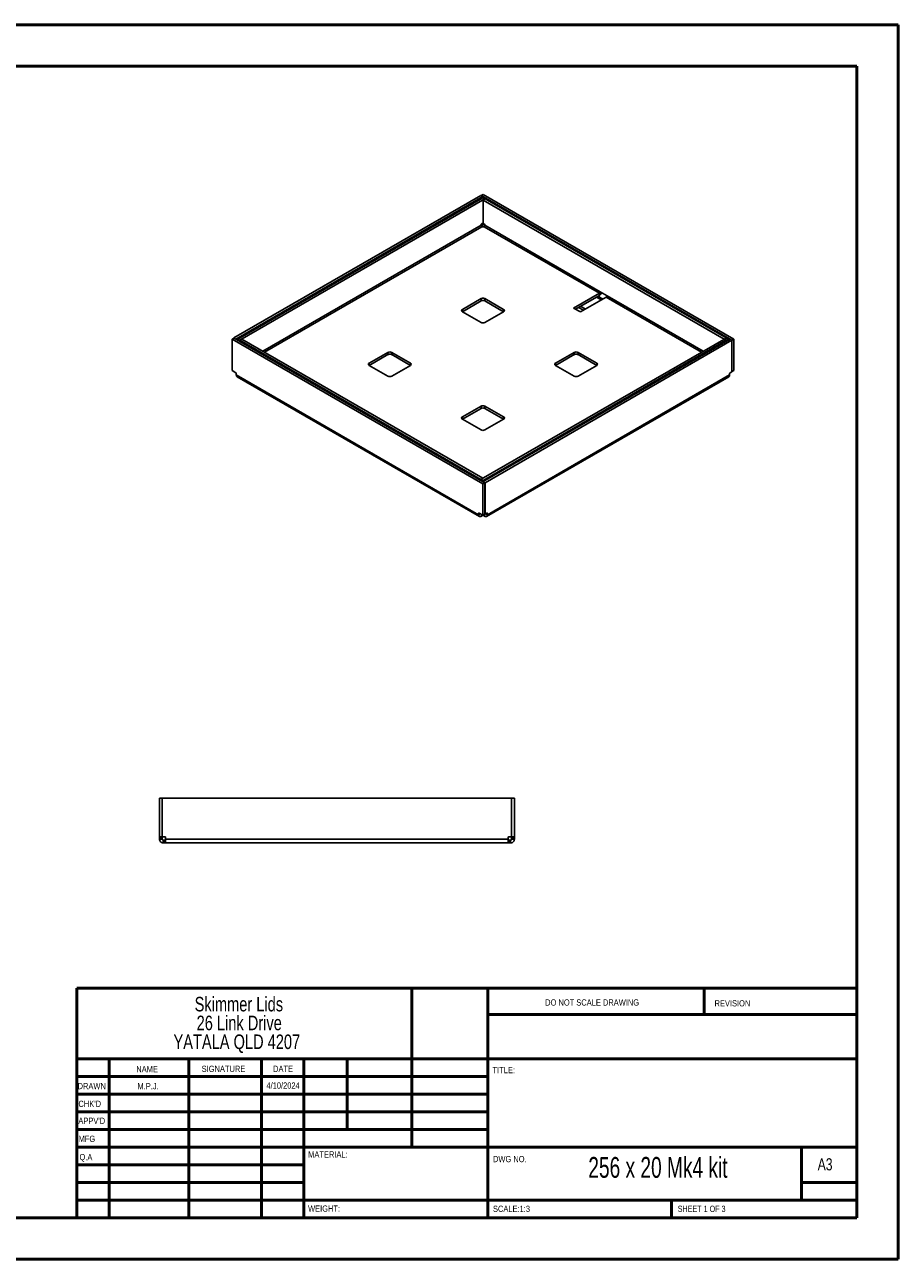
# Model space of a CAD drawing. Header units: millimetres. Extents: x 0 to 420, y 0 to 297.
# Tile 2 of 2: x 210 to 420, y 0 to 297. Entities that reach past the tile are written whole.
import ezdxf

# ---------------------------------------------------------------- set-up
doc = ezdxf.new("R2010")
doc.units = ezdxf.units.MM
doc.styles.add('SLDTEXTSTYLE0', font='TXT', dxfattribs={"width": 0.6875})
doc.styles.add('SLDTEXTSTYLE1', font='TXT', dxfattribs={"width": 0.75})

# ---------------------------------------------------------------- blocks, each defined once
blk = doc.blocks.new('SW_NOTE_0')
at = {"color": 0, "linetype": 'Continuous', "lineweight": 0, "char_height": 3.5, "attachment_point": 2, "style": 'SLDTEXTSTYLE1'}
for s, insert in [('Skimmer Lids', (13.89, 4.51)), ('26 Link Drive', (13.98, -0.01)), ('YATALA QLD 4207', (13.4, -4.54))]:
    blk.add_mtext(s, dxfattribs=dict(at, insert=insert))

msp = doc.modelspace()

# ---------------------------------------------------------------- linework, layer by layer
at = {"color": 7, "linetype": 'Continuous', "lineweight": 50}
for p, q in [((0.38, 297.21), (420.38, 297.21)), ((420.38, 0.21), (420.38, 297.21)), ((10.38, 287.21), (410.38, 287.21)), ((410.38, 287.21), (410.38, 10.21)), ((222.88, 65.46), (410.08, 65.46)), ((222.88, 65.46), (222.88, 10.21)), ((303.48, 65.46), (303.48, 27.21)), ((321.68, 65.46), (321.68, 10.21)), ((373.68, 59.09), (373.68, 65.46)), ((410.08, 59.09), (321.68, 59.09)), ((410.08, 48.46), (222.88, 48.46)), ((230.68, 48.46), (230.68, 10.21)), ((249.87, 48.46), (249.87, 10.21)), ((267.28, 48.46), (267.28, 10.21)), ((277.48, 10.21), (277.48, 48.46)), ((287.88, 31.46), (287.88, 48.46)), ((321.68, 44.21), (222.88, 44.21)), ((321.68, 39.96), (222.88, 39.96)), ((321.68, 35.71), (222.88, 35.71)), ((321.68, 31.46), (222.88, 31.46)), ((277.48, 27.21), (222.88, 27.21)), ((277.48, 27.21), (410.08, 27.21)), ((397.08, 14.46), (397.08, 27.21)), ((277.48, 22.96), (222.88, 22.96)), ((277.48, 18.71), (222.88, 18.71)), ((410.08, 18.71), (397.08, 18.71)), ((222.88, 14.46), (410.38, 14.46)), ((365.88, 10.21), (365.88, 14.46)), ((10.38, 10.21), (410.38, 10.21)), ((0.38, 0.21), (420.38, 0.21))]:
    msp.add_line(p, q, dxfattribs=at)
at = {"color": 7, "linetype": 'Continuous', "lineweight": 25}
for p, q in [((320.06, 256.13), (260.69, 221.86)), ((320.53, 255.86), (261.16, 221.59)), ((320.52, 255.58), (261.64, 221.59)), ((320.53, 255.86), (320.06, 256.13)), ((320.57, 256.4), (320.09, 256.13)), ((320.09, 256.11), (320.09, 256.13)), ((380.39, 221.32), (320.09, 256.13)), ((320.52, 255.58), (320.99, 255.31)), ((320.53, 255.58), (320.53, 255.86)), ((380.86, 221.59), (320.57, 256.4)), ((320.99, 255.31), (262.11, 221.32)), ((320.55, 255.04), (321.03, 255.32)), ((378.51, 221.59), (320.55, 255.04)), ((320.55, 249.52), (320.55, 255.04)), ((320.99, 255.3), (320.99, 255.31)), ((378.98, 221.86), (321.03, 255.32)), ((320.32, 249.4), (320.55, 249.53)), ((320.53, 248.54), (320.53, 249.52)), ((320.55, 249.52), (320.77, 249.4)), ((320.08, 248.95), (267.62, 218.66)), ((267.99, 218.44), (320.27, 248.62)), ((320.08, 248.95), (320.08, 248.99)), ((320.31, 248.6), (320.27, 248.62)), ((320.81, 248.62), (320.78, 248.6)), ((320.81, 248.62), (348.52, 232.63)), ((321, 248.99), (321, 248.95)), ((348.71, 232.95), (321, 248.95)), ((348.52, 232.63), (342.34, 229.06)), ((348.52, 232.08), (342.82, 228.79)), ((343.99, 228.11), (350.17, 231.67)), ((347.81, 231.67), (348.99, 230.99)), ((349.37, 231.21), (348.19, 231.89)), ((348.52, 232.63), (348.52, 232.08)), ((350.36, 232), (348.71, 232.95)), ((350.17, 231.67), (373.09, 218.44)), ((373.47, 218.66), (350.36, 232)), ((320.07, 231.31), (315.59, 228.72)), ((315.59, 228.18), (320.07, 230.76)), ((315.59, 228.72), (315.59, 228.18)), ((320.07, 231.31), (320.07, 230.76)), ((325.49, 228.72), (321.01, 231.31)), ((321.01, 231.31), (321.01, 230.76)), ((321.01, 230.76), (325.49, 228.18)), ((325.49, 228.72), (325.49, 228.18)), ((342.34, 229.06), (343.99, 228.11)), ((344.7, 228.52), (343.52, 229.2)), ((345.17, 228.79), (343.99, 229.47)), ((315.59, 228.18), (320.07, 225.59)), ((321.01, 225.59), (325.49, 228.18)), ((260.23, 221.56), (260.7, 221.84)), ((260.23, 221.56), (320.52, 186.76)), ((260.23, 214), (260.23, 221.56)), ((261.16, 221.59), (260.69, 221.86)), ((260.69, 221.86), (260.69, 221.83)), ((260.7, 221.84), (320.99, 187.03)), ((261.16, 221.57), (261.16, 221.59)), ((261.64, 221.59), (262.11, 221.32)), ((261.64, 221.29), (261.64, 221.59)), ((262.57, 221.57), (262.1, 221.3)), ((262.1, 221.3), (320.06, 187.84)), ((262.1, 221.03), (262.1, 221.3)), ((262.11, 221.31), (262.11, 221.32)), ((262.57, 221.57), (320.53, 188.11)), ((320.09, 187.85), (378.97, 221.84)), ((320.55, 187.3), (379.93, 221.57)), ((320.57, 187.58), (379.44, 221.56)), ((321.03, 187.02), (380.4, 221.3)), ((378.51, 221.59), (378.98, 221.86)), ((378.51, 221.57), (378.51, 221.59)), ((379.44, 221.56), (378.97, 221.84)), ((378.98, 221.86), (378.98, 221.83)), ((379.44, 221.29), (379.44, 221.56)), ((379.93, 221.57), (380.4, 221.3)), ((380.86, 221.59), (380.39, 221.32)), ((380.39, 221.31), (380.39, 221.32)), ((380.4, 221.3), (380.4, 213.73)), ((380.86, 214.03), (380.86, 221.59)), ((297.68, 218.38), (293.2, 215.79)), ((293.2, 215.25), (297.68, 217.84)), ((297.68, 218.38), (297.68, 217.84)), ((303.1, 215.79), (298.62, 218.38)), ((298.62, 218.38), (298.62, 217.84)), ((298.62, 217.84), (303.1, 215.25)), ((342.46, 218.38), (337.98, 215.79)), ((337.98, 215.25), (342.46, 217.84)), ((342.46, 218.38), (342.46, 217.84)), ((347.88, 215.79), (343.41, 218.38)), ((343.41, 218.38), (343.41, 217.84)), ((343.41, 217.84), (347.88, 215.25)), ((261.13, 213.47), (260.23, 214)), ((293.2, 215.79), (293.2, 215.25)), ((293.2, 215.25), (297.68, 212.67)), ((298.62, 212.67), (303.1, 215.25)), ((303.1, 215.79), (303.1, 215.25)), ((337.98, 215.79), (337.98, 215.25)), ((337.98, 215.25), (342.46, 212.67)), ((343.41, 212.67), (347.88, 215.25)), ((347.88, 215.79), (347.88, 215.25)), ((380.86, 214.03), (380.4, 213.76)), ((261.25, 212.96), (261.25, 213.27)), ((261.25, 212.96), (319.49, 179.33)), ((261.44, 212.53), (319.69, 178.91)), ((321.4, 178.91), (379.64, 212.53)), ((379.83, 212.96), (321.59, 179.33)), ((379.83, 212.96), (379.83, 213.27)), ((379.95, 213.47), (380.4, 213.73)), ((320.07, 205.45), (315.59, 202.87)), ((320.07, 205.45), (320.07, 204.91)), ((325.49, 202.87), (321.01, 205.45)), ((321.01, 205.45), (321.01, 204.91)), ((315.59, 202.32), (320.07, 204.91)), ((315.59, 202.87), (315.59, 202.32)), ((315.59, 202.32), (320.07, 199.74)), ((321.01, 204.91), (325.49, 202.32)), ((321.01, 199.74), (325.49, 202.32)), ((325.49, 202.87), (325.49, 202.32)), ((320.53, 188.11), (320.06, 187.84)), ((320.06, 187.57), (320.06, 187.84)), ((320.57, 187.58), (320.09, 187.85)), ((320.09, 187.55), (320.09, 187.85)), ((320.53, 188.1), (320.53, 188.11)), ((320.55, 187.3), (321.03, 187.02)), ((320.55, 187.28), (320.55, 187.3)), ((320.57, 187.3), (320.57, 187.58)), ((320.52, 186.76), (320.99, 187.03)), ((320.52, 179.19), (320.52, 186.76)), ((320.99, 179.46), (320.99, 187.03)), ((321.03, 187.02), (321.03, 179.46)), ((319.49, 179.65), (319.61, 179.72)), ((319.49, 179.33), (319.49, 179.65)), ((319.49, 179.33), (319.88, 179.56)), ((319.61, 179.72), (320.52, 179.19)), ((320.15, 178.95), (320.15, 179.4)), ((320.42, 179.11), (320.15, 178.95)), ((320.42, 179.11), (320.42, 179.25)), ((320.52, 179.19), (320.99, 179.46)), ((320.66, 179.11), (320.66, 179.27)), ((320.93, 178.95), (320.66, 179.11)), ((320.93, 178.95), (320.93, 179.43)), ((321.03, 179.46), (320.99, 179.48)), ((321.03, 179.46), (321.47, 179.72)), ((321.59, 179.33), (321.2, 179.56)), ((321.59, 179.65), (321.47, 179.72)), ((321.59, 179.65), (321.59, 179.33)), ((242.76, 111.12), (243.43, 111.12)), ((242.76, 101.85), (242.76, 111.12)), ((243.43, 101.85), (243.43, 111.12)), ((243.45, 111.12), (243.45, 101.85)), ((243.45, 111.12), (327.41, 111.12)), ((327.41, 111.12), (327.41, 101.85)), ((328.1, 111.12), (327.43, 111.12)), ((327.43, 101.85), (327.43, 111.12)), ((328.1, 101.85), (328.1, 111.12)), ((242.76, 101.85), (243.43, 101.85)), ((242.76, 101.69), (242.76, 101.85)), ((242.76, 101.69), (243.43, 101.69)), ((242.76, 101.3), (242.76, 101.69)), ((242.76, 101.3), (243.43, 101.3)), ((243.43, 101.69), (243.43, 101.85)), ((243.43, 101.3), (243.43, 101.69)), ((243.45, 101.85), (244.08, 101.85)), ((243.7, 100.37), (243.7, 101.04)), ((244.08, 101.04), (243.7, 101.04)), ((244.08, 100.37), (244.08, 101.04)), ((244.25, 101.04), (244.08, 101.04)), ((244.25, 101.69), (244.25, 101.3)), ((326.61, 101.3), (244.25, 101.3)), ((326.61, 101.3), (326.61, 101.69)), ((326.78, 101.04), (326.61, 101.04)), ((326.78, 101.85), (327.41, 101.85)), ((326.78, 100.37), (326.78, 101.04)), ((327.16, 101.04), (326.78, 101.04)), ((327.16, 100.37), (327.16, 101.04)), ((328.1, 101.85), (327.43, 101.85)), ((327.43, 101.69), (327.43, 101.85)), ((328.1, 101.69), (327.43, 101.69)), ((327.43, 101.3), (327.43, 101.69)), ((328.1, 101.3), (327.43, 101.3)), ((328.1, 101.69), (328.1, 101.85)), ((328.1, 101.3), (328.1, 101.69)), ((244.08, 100.37), (243.7, 100.37)), ((244.25, 100.37), (244.08, 100.37)), ((326.61, 100.37), (244.25, 100.37)), ((326.78, 100.37), (326.61, 100.37)), ((327.16, 100.37), (326.78, 100.37))]:
    msp.add_line(p, q, dxfattribs=at)
for centre, radius, start, end in [((320.59, 248.97), 0.512, 122.6055, 177.3945), ((320.54, 249.06), 0.512, 242.6097, 297.3903), ((320.49, 248.97), 0.512, 2.6055, 57.3945), ((348.3, 232.97), 0.41, 302.6055, 357.3945), ((347.75, 233.28), 1.43, 302.6411, 337.7401), ((349.95, 232.02), 0.41, 302.6055, 357.3945), ((315.7, 228.45), 0.291, 110.7834, 249.2166), ((320.54, 230.4), 1.02, 62.6097, 117.3903), ((320.54, 229.85), 1.02, 62.6097, 117.3903), ((325.39, 228.45), 0.291, 290.7834, 69.2166), ((320.54, 226.5), 1.02, 242.6097, 297.3903), ((298.15, 217.47), 1.02, 62.6097, 117.3903), ((298.15, 216.93), 1.02, 62.6097, 117.3903), ((342.93, 217.47), 1.02, 62.6097, 117.3903), ((342.93, 216.93), 1.02, 62.6097, 117.3903), ((293.3, 215.52), 0.291, 110.7834, 249.2166), ((303, 215.52), 0.291, 290.7834, 69.2166), ((338.09, 215.52), 0.291, 110.7834, 249.2166), ((347.78, 215.52), 0.291, 290.7834, 69.2166), ((261, 213.26), 0.256, 2.6055, 57.3945), ((298.15, 213.57), 1.02, 242.6097, 297.3903), ((342.93, 213.57), 1.02, 242.6097, 297.3903), ((380.09, 213.26), 0.256, 122.6055, 177.3945), ((320.54, 204.54), 1.02, 62.6097, 117.3903), ((320.54, 204), 1.02, 62.6097, 117.3903), ((315.7, 202.6), 0.291, 110.7834, 249.2166), ((325.39, 202.6), 0.291, 290.7834, 69.2166), ((320.54, 200.65), 1.02, 242.6097, 297.3903), ((319.57, 179.66), 0.0728, 50.7967, 189.214), ((320.54, 178.88), 0.256, 62.6097, 117.3903), ((321.52, 179.66), 0.0728, 350.786, 129.2033), ((244.08, 101.69), 0.167, 0, 90), ((326.78, 101.69), 0.167, 90, 180)]:
    msp.add_arc(centre, radius, start, end, dxfattribs=at)
for points in [[(320.27, 248.62), (320.25, 248.64), (320.2, 248.67), (320.14, 248.76), (320.09, 248.86), (320.09, 248.92), (320.08, 248.95)], [(321, 248.95), (321, 248.92), (320.99, 248.86), (320.95, 248.76), (320.89, 248.67), (320.84, 248.64), (320.81, 248.62)], [(319.49, 179.33), (319.5, 179.24), (319.52, 179.05), (319.68, 178.89), (319.89, 178.84), (320.07, 178.92), (320.15, 178.95)], [(320.93, 178.95), (321.02, 178.92), (321.19, 178.84), (321.41, 178.89), (321.56, 179.05), (321.58, 179.24), (321.59, 179.33)], [(242.76, 101.3), (242.78, 101.18), (242.8, 100.94), (243.02, 100.63), (243.33, 100.41), (243.57, 100.38), (243.7, 100.37)], [(243.43, 101.3), (243.43, 101.27), (243.44, 101.2), (243.5, 101.11), (243.59, 101.05), (243.66, 101.04), (243.7, 101.04)], [(244.25, 100.37), (244.25, 100.38), (244.25, 100.41), (244.25, 100.63), (244.25, 100.94), (244.25, 101.18), (244.25, 101.3)], [(326.61, 101.3), (326.61, 101.18), (326.61, 100.94), (326.61, 100.63), (326.61, 100.41), (326.61, 100.38), (326.61, 100.37)], [(327.16, 101.04), (327.2, 101.04), (327.27, 101.05), (327.36, 101.11), (327.42, 101.2), (327.42, 101.27), (327.43, 101.3)], [(327.16, 100.37), (327.28, 100.38), (327.53, 100.41), (327.84, 100.63), (328.05, 100.94), (328.08, 101.18), (328.1, 101.3)]]:
    msp.add_open_spline(points, degree=3, dxfattribs=at)
for points, knots in [([(261.44, 212.53), (261.44, 212.53), (261.37, 212.54), (261.29, 212.68), (261.26, 212.87), (261.25, 212.96)], [0, 0, 0, 0, 0.000102, 0.500051, 1, 1, 1, 1]), ([(379.83, 212.96), (379.82, 212.87), (379.8, 212.68), (379.71, 212.54), (379.64, 212.53), (379.64, 212.53)], [0, 0, 0, 0, 0.499949, 0.999898, 1, 1, 1, 1])]:
    msp.add_open_spline(points, degree=3, knots=knots, dxfattribs=at)

# ---------------------------------------------------------------- block references
at = {"color": 7, "linetype": 'Continuous', "lineweight": 0}
msp.add_blockref('SW_NOTE_0', (247.97, 58.84), dxfattribs=at)

# ---------------------------------------------------------------- texts
for s, insert, char_height, attachment_point, style in [('DO NOT SCALE DRAWING', (335.49, 62.75), 1.5, 1, 'SLDTEXTSTYLE1'), ('REVISION', (376.21, 62.55), 1.5, 1, 'SLDTEXTSTYLE1'), ('NAME', (237.2, 46.72), 1.5, 1, 'SLDTEXTSTYLE1'), ('SIGNATURE', (252.91, 46.78), 1.5, 1, 'SLDTEXTSTYLE1'), ('DATE', (270.09, 46.79), 1.5, 1, 'SLDTEXTSTYLE1'), ('TITLE:', (322.84, 46.49), 1.5, 1, 'SLDTEXTSTYLE1'), ('DRAWN', (223.09, 42.64), 1.5, 1, 'SLDTEXTSTYLE1'), ('M.P.J.', (240.04, 42.6), 1.499, 2, 'SLDTEXTSTYLE1'), ('4/10/2024', (272.49, 42.77), 1.499, 2, 'SLDTEXTSTYLE1'), ("CHK'D", (223.29, 38.37), 1.5, 1, 'SLDTEXTSTYLE1'), ("APPV'D", (223.28, 34.28), 1.5, 1, 'SLDTEXTSTYLE1'), ('MFG', (223.33, 29.95), 1.5, 1, 'SLDTEXTSTYLE1'), ('Q.A', (223.55, 25.56), 1.5, 1, 'SLDTEXTSTYLE1'), ('MATERIAL:', (278.52, 26.2), 1.5, 1, 'SLDTEXTSTYLE1'), ('DWG NO.', (322.95, 25.08), 1.5, 1, 'SLDTEXTSTYLE1'), ('256 x 20 Mk4 kit', (362.6, 24.83), 5, 2, 'SLDTEXTSTYLE0'), ('A3', (401, 24.52), 2.91, 1, 'SLDTEXTSTYLE1'), ('WEIGHT:', (278.5, 13.16), 1.499, 1, 'SLDTEXTSTYLE1'), ('SCALE:1:3', (322.95, 13.11), 1.5, 1, 'SLDTEXTSTYLE1'), ('SHEET 1 OF 3', (367.36, 13.11), 1.5, 1, 'SLDTEXTSTYLE0')]:
    msp.add_mtext(s, dxfattribs=dict(at, insert=insert, char_height=char_height, attachment_point=attachment_point, style=style))

doc.saveas('drawing.dxf')
